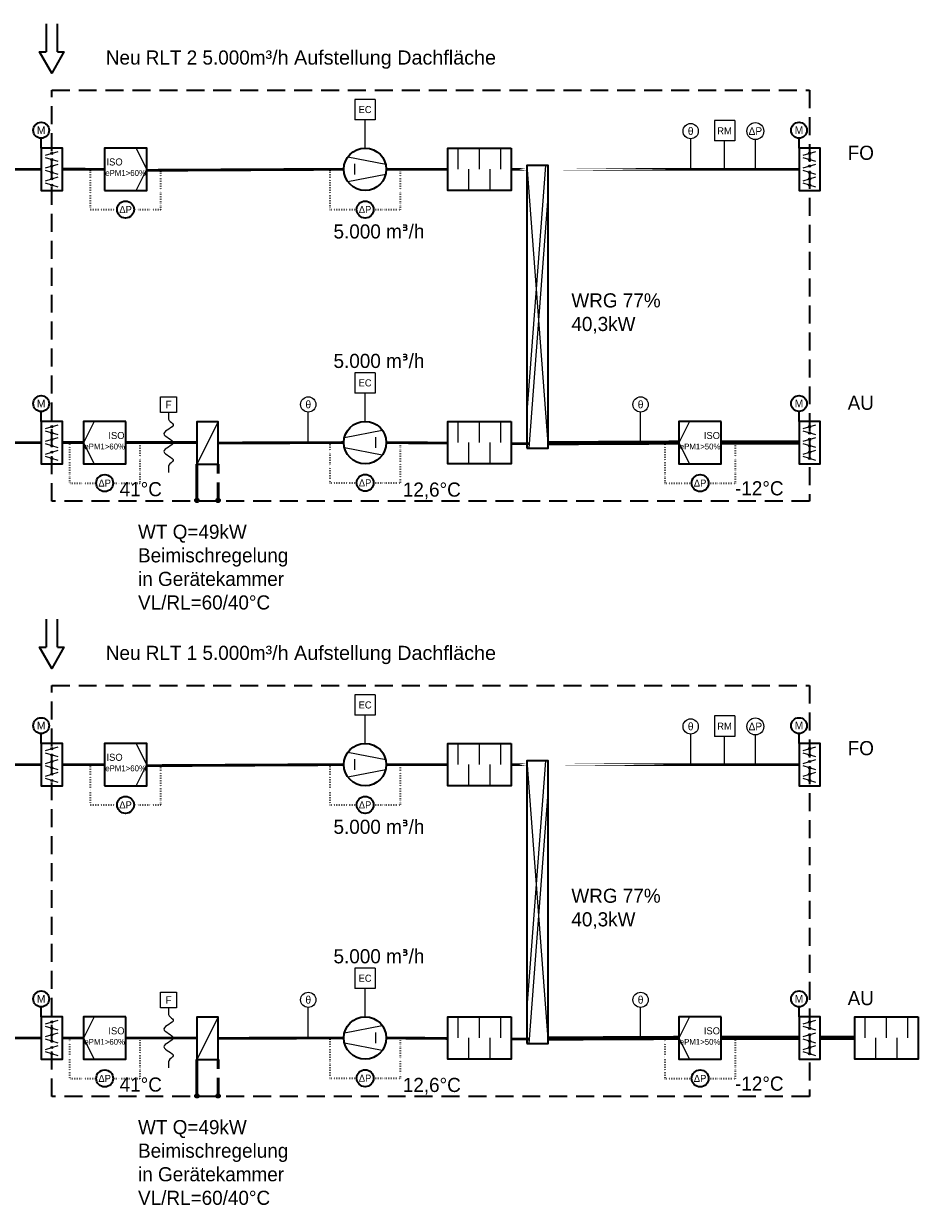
# Model space of a CAD drawing. Header units: millimetres. Extents: x 442 to 2976, y -308 to 276.
# Tile 5 of 5: x 2659 to 2976, y -308 to 112. Entities that reach past the tile are written whole.
import ezdxf
from ezdxf.enums import TextEntityAlignment as Align

# ---------------------------------------------------------------- set-up
doc = ezdxf.new("R2010")
doc.units = ezdxf.units.MM
for name, pattern in [('DASHED2', [9.525, 6.35, -3.175]), ('DOT2', [3.175, 0, -3.175]), ('HIDDEN', [9.525, 6.35, -3.175])]:
    doc.linetypes.add(name, pattern=pattern)
for name, color, linetype, lineweight in [('Pi_lü_ab_ka_00_gelb', 32, 'Continuous', 35), ('Pi_lü_au_ka_00_grün', 73, 'Continuous', 35), ('Pi_lü_Beschriftung', 43, 'Continuous', 25), ('Pi_lü_fo_ka_00_gelb', 32, 'Continuous', 35), ('Pi_lü_zu_ge_00_blau', 153, 'Continuous', 35), ('Pi_lü_zu_ge_00_rot', 153, 'Continuous', 35), ('Pi_lü_zu_ka_00_rot', 232, 'Continuous', 35), ('PI_THRL_Heizungsleitung-Rücklauf', 140, 'DASHED2', 50), ('PI_THRLAP_Heizungsleitung-Rücklauf-Anschlußpunkt', 43, 'Continuous', 25), ('PI_THVL_Heizungsleitung-Vorlauf', 230, 'Continuous', 50), ('PI_THVLAP_Heizungsleitung-Vorlauf-Anschlußpunkt', 43, 'Continuous', 25)]:
    doc.layers.add(name, color=color, linetype=linetype, lineweight=lineweight)
doc.styles.add('Arial', font='arial.ttf', dxfattribs={"width": 0.95, "height": 1.8})
doc.styles.add('GREEKS', font='greekc.shx')

# ---------------------------------------------------------------- blocks, each defined once
blk = doc.blocks.new('Schaldämpfer')
blk.add_lwpolyline([(0, -5), (0, 5), (15, 5), (15, -5)], close=True)
at = {"color": 7, "lineweight": 25}
for points in [[(5, 5), (5, 0)], [(10, 5), (10, 0)], [(2.5, 0), (2.5, -5)], [(7.5, 0), (7.5, -5)], [(12.5, 0), (12.5, -5)]]:
    blk.add_lwpolyline(points, dxfattribs=at)
blk = doc.blocks.new('Jalousieklappe')
at = {"lineweight": 18}
h = blk.add_hatch(color=7, dxfattribs=at)
edge = h.paths.add_edge_path()
edge.add_arc((2.5, 3.75), 0.25, 0, 360)
edge = h.paths.add_edge_path()
edge.add_arc((2.5, 2.25), 0.25, 0, 360)
edge = h.paths.add_edge_path()
edge.add_arc((2.5, 0.75), 0.25, 0, 360)
edge = h.paths.add_edge_path()
edge.add_arc((2.5, -0.75), 0.25, 0, 360)
edge = h.paths.add_edge_path()
edge.add_arc((2.5, -2.25), 0.25, 0, 360)
edge = h.paths.add_edge_path()
edge.add_arc((2.5, -3.75), 0.25, 0, 360)
at = {"color": 7, "lineweight": 25}
for p, q in [((1, 4.2), (4, 3.3)), ((4, 2.7), (1, 1.8)), ((1, 1.2), (4, 0.3)), ((4, -0.3), (1, -1.2)), ((1, -1.8), (4, -2.7)), ((4, -3.3), (1, -4.2))]:
    blk.add_line(p, q, dxfattribs=at)
blk.add_lwpolyline([(5, -5), (5, 5), (0, 5), (0, -5)], close=True)
at = {"color": 7, "lineweight": 18}
for centre in [(2.5, 3.75), (2.5, 2.25), (2.5, 0.75), (2.5, -0.75), (2.5, -2.25), (2.5, -3.75)]:
    blk.add_circle(centre, 0.25, dxfattribs=at)
blk = doc.blocks.new('Antrieb-durch-Motor')
blk.add_line((0, 0), (0, 2.33))
blk.add_circle((0, 4.2), 1.87)
at = {"color": 43, "lineweight": 25, "style": 'Arial', "width": 0.95}
blk.add_attdef('ART', text='', height=1.8, dxfattribs=at).set_placement((0, 4.2), align=Align.MIDDLE_CENTER)
blk = doc.blocks.new('Ventilator-Radial')
at = {"color": 7, "lineweight": 25}
for p, q in [((0.96, 2.94), (9.85, 1.23)), ((2.5, 1.25), (2.5, -1.25)), ((9.85, -1.23), (0.96, -2.94))]:
    blk.add_line(p, q, dxfattribs=at)
blk.add_circle((5, 0), 5)
blk = doc.blocks.new('wrg-Luft-Wasser')
at = {"color": 7, "lineweight": 25}
for p, q in [((0, 5), (5, -5)), ((0, -3.884), (4.442, 5)), ((0.558, -5), (5, 3.884))]:
    blk.add_line(p, q, dxfattribs=at)
blk.add_lwpolyline([(0, -5), (5, -5), (5, 5), (0, 5)], close=True)
blk = doc.blocks.new('erhitzer')
at = {"color": 7, "lineweight": 25}
blk.add_line((5, 5), (0, -5), dxfattribs=at)
blk.add_lwpolyline([(0, -5), (5, -5), (5, 5), (0, 5)], close=True)
blk = doc.blocks.new('Anschlusspunkt')
h = blk.add_hatch(color=41)
edge = h.paths.add_edge_path()
edge.add_arc((0, 0), 0.5, 0, 360)
blk.add_circle((0, 0), 0.5)
blk = doc.blocks.new('Fühler-Temperatur')
blk.add_line((0, 0), (0, -7.2))
blk.add_circle((0, -9), 1.8)
at = {"color": 7, "lineweight": 25, "style": 'GREEKS'}
blk.add_attdef('ART', text='', height=1.8, dxfattribs=at).set_placement((0, -9), align=Align.MIDDLE_CENTER)
blk = doc.blocks.new('Fühler-druck')
blk.add_line((0, 0), (0, -7))
blk.add_circle((0, -9), 2)
at = {"color": 7, "style": 'GREEKS'}
blk.add_attdef('ART', text='', height=1.8, dxfattribs=at).set_placement((0, -9), align=Align.MIDDLE_CENTER)
blk = doc.blocks.new('Kanaltemperatur-Frostschutzwächter')
blk.add_line((0, -5.72), (0, -7.07))
blk.add_lwpolyline([(-1.86, 10.8), (1.87, 10.8), (1.87, 7.07), (-1.86, 7.07)], close=True)
blk.add_lwpolyline([(0, 7.07), (0, 5.5)])
blk.add_spline([(0, 5.5), (0.17, 5.2), (1.1, 4.24), (-1.1, 2.12), (1.1, -0.01), (-1.1, -2.13), (1.1, -4.25), (0.09, -5.37), (0, -5.72)], degree=3)
at = {"color": 7, "lineweight": 25, "style": 'Arial', "width": 0.95, "flags": 8}
blk.add_attdef('BEZEICHNUNG', text='', height=1.8, dxfattribs=at).set_placement((0, 8.94), align=Align.MIDDLE_CENTER)

msp = doc.modelspace()

# ---------------------------------------------------------------- linework, layer by layer
for p, q in [((2776.43, 84.77), (2776.43, 77.57)), ((2783.63, 84.77), (2776.43, 84.77)), ((2783.63, 84.77), (2783.63, 77.57)), ((2783.63, 77.57), (2776.43, 77.57)), ((2780.03, 67.57), (2780.03, 77.57)), ((2903.56, 77.27), (2903.56, 70.07)), ((2910.76, 77.27), (2903.56, 77.27)), ((2910.76, 77.27), (2910.76, 70.07)), ((2910.76, 70.07), (2903.56, 70.07)), ((2907.16, 60.07), (2907.16, 70.07)), ((2776.43, -11.92), (2776.43, -19.12)), ((2783.63, -11.92), (2776.43, -11.92)), ((2783.63, -11.92), (2783.63, -19.12)), ((2783.63, -19.12), (2776.43, -19.12)), ((2780.03, -29.12), (2780.03, -19.12)), ((2776.43, -125.85), (2776.43, -133.05)), ((2783.63, -125.85), (2776.43, -125.85)), ((2783.63, -125.85), (2783.63, -133.05)), ((2783.63, -133.05), (2776.43, -133.05)), ((2780.03, -143.05), (2780.03, -133.05)), ((2903.56, -133.35), (2903.56, -140.55)), ((2910.76, -133.35), (2903.56, -133.35)), ((2910.76, -133.35), (2910.76, -140.55)), ((2910.76, -140.55), (2903.56, -140.55)), ((2907.16, -150.55), (2907.16, -140.55)), ((2776.43, -222.54), (2776.43, -229.74)), ((2783.63, -222.54), (2776.43, -222.54)), ((2783.63, -222.54), (2783.63, -229.74)), ((2783.63, -229.74), (2776.43, -229.74)), ((2780.03, -239.74), (2780.03, -229.74))]:
    msp.add_line(p, q)
at = {"color": 7, "lineweight": 25}
for points in [[(2699.07, 52.57), (2702.82, 60.07), (2699.07, 67.57)], [(2684.17, -29.19), (2680.42, -36.69), (2684.17, -44.19)], [(2894.77, -29.19), (2891.02, -36.69), (2894.77, -44.19)], [(2699.07, -158.05), (2702.82, -150.55), (2699.07, -143.05)], [(2684.17, -239.81), (2680.42, -247.31), (2684.17, -254.81)], [(2894.77, -239.81), (2891.02, -247.31), (2894.77, -254.81)]]:
    msp.add_lwpolyline(points, dxfattribs=at)
at = {"layer": 'Pi_lü_ab_ka_00_gelb', "const_width": 1}
for points in [[(2772.53, 60.07), (2702.82, 59.7)], [(2809.24, 60.07), (2787.53, 60.07)], [(2772.53, -150.55), (2702.82, -150.92)], [(2809.24, -150.55), (2787.53, -150.55)]]:
    msp.add_lwpolyline(points, dxfattribs=at)
at = {"layer": 'Pi_lü_au_ka_00_grün', "const_width": 1.5}
for points in [[(2891.02, -36.62), (2844.63, -36.84)], [(2933.5, -36.62), (2906.06, -36.62)], [(2891.02, -247.24), (2844.63, -247.46)], [(2933.5, -247.24), (2906.06, -247.24)], [(2953.2, -247.24), (2941, -247.24)]]:
    msp.add_lwpolyline(points, dxfattribs=at)
at = {"layer": 'Pi_lü_fo_ka_00_gelb', "color": 1}
for p, q in [((2667.2, 111.57), (2667.2, 101.57)), ((2671.2, 101.57), (2671.2, 111.57)), ((2667.2, -99.05), (2667.2, -109.05)), ((2671.2, -109.05), (2671.2, -99.05))]:
    msp.add_line(p, q, dxfattribs=at)
for points in [[(2671.2, 101.57), (2673.53, 101.57), (2669.2, 94.07), (2664.87, 101.57), (2667.2, 101.57)], [(2671.2, -109.05), (2673.53, -109.05), (2669.2, -116.55), (2664.87, -109.05), (2667.2, -109.05)]]:
    msp.add_lwpolyline(points, dxfattribs=at)
at = {"layer": 'Pi_lü_fo_ka_00_gelb', "color": 253, "const_width": 1}
for points in [[(2665.45, 60.07), (2452.67, 60.07), (2452.67, 45.07)], [(2665.45, -150.55), (2452.67, -150.55), (2452.67, -165.55)]]:
    msp.add_lwpolyline(points, dxfattribs=at)
at = {"layer": 'Pi_lü_fo_ka_00_gelb', "const_width": 1}
for points in [[(2687.82, 60.07), (2672.98, 60.08)], [(2687.82, -150.55), (2672.98, -150.54)]]:
    msp.add_lwpolyline(points, dxfattribs=at)
at = {"layer": 'Pi_lü_fo_ka_00_gelb', "const_width": 1, "flags": 128}
for points in [[(2837.26, 60.07), (2831.74, 60.07)], [(2844.76, 60.07), (2933.5, 60.07)], [(2837.26, -150.55), (2831.74, -150.55)], [(2844.76, -150.55), (2933.5, -150.55)]]:
    msp.add_lwpolyline(points, close=True, dxfattribs=at)
at = {"layer": 'Pi_lü_zu_ge_00_blau', "linetype": 'HIDDEN'}
for points in [[(2669.2, 88.04), (2937.25, 88.04), (2937.25, -57.33), (2669.2, -57.33)], [(2669.2, -122.58), (2937.25, -122.58), (2937.25, -267.95), (2669.2, -267.95)]]:
    msp.add_lwpolyline(points, close=True, dxfattribs=at)
at = {"layer": 'Pi_lü_zu_ge_00_blau'}
for points in [[(2687.82, 52.57), (2702.82, 52.57), (2702.82, 67.57), (2687.82, 67.57)], [(2695.42, -29.19), (2680.42, -29.19), (2680.42, -44.19), (2695.42, -44.19)], [(2906.02, -29.19), (2891.02, -29.19), (2891.02, -44.19), (2906.02, -44.19)], [(2687.82, -158.05), (2702.82, -158.05), (2702.82, -143.05), (2687.82, -143.05)], [(2695.42, -239.81), (2680.42, -239.81), (2680.42, -254.81), (2695.42, -254.81)], [(2906.02, -239.81), (2891.02, -239.81), (2891.02, -254.81), (2906.02, -254.81)]]:
    msp.add_lwpolyline(points, close=True, dxfattribs=at)
at = {"layer": 'Pi_lü_zu_ge_00_blau', "linetype": 'DOT2', "ltscale": 0.15}
for points in [[(2682.82, 60.07), (2682.82, 45.82), (2692.32, 45.82)], [(2698.32, 45.82), (2707.82, 45.82), (2707.82, 60.07)], [(2767.53, 60.07), (2767.53, 45.82), (2777.03, 45.82)], [(2783.03, 45.82), (2792.53, 45.82), (2792.53, 60.07)], [(2675.42, -36.69), (2675.42, -50.94), (2684.92, -50.94)], [(2690.92, -50.94), (2700.42, -50.94), (2700.42, -36.69)], [(2767.53, -36.62), (2767.53, -50.87), (2777.03, -50.87)], [(2783.03, -50.87), (2792.53, -50.87), (2792.53, -36.62)], [(2886.02, -36.69), (2886.02, -50.94), (2895.52, -50.94)], [(2901.52, -50.94), (2911.02, -50.94), (2911.02, -36.69)], [(2682.82, -150.55), (2682.82, -164.8), (2692.32, -164.8)], [(2698.32, -164.8), (2707.82, -164.8), (2707.82, -150.55)], [(2767.53, -150.55), (2767.53, -164.8), (2777.03, -164.8)], [(2783.03, -164.8), (2792.53, -164.8), (2792.53, -150.55)], [(2767.53, -247.24), (2767.53, -261.49), (2777.03, -261.49)], [(2783.03, -261.49), (2792.53, -261.49), (2792.53, -247.24)], [(2675.42, -247.31), (2675.42, -261.56), (2684.92, -261.56)], [(2690.92, -261.56), (2700.42, -261.56), (2700.42, -247.31)], [(2886.02, -247.31), (2886.02, -261.56), (2895.52, -261.56)], [(2901.52, -261.56), (2911.02, -261.56), (2911.02, -247.31)]]:
    msp.add_lwpolyline(points, dxfattribs=at)
at = {"layer": 'Pi_lü_zu_ge_00_blau'}
for centre in [(2695.32, 45.82), (2780.03, 45.82), (2687.92, -50.94), (2780.03, -50.87), (2898.52, -50.94), (2695.32, -164.8), (2780.03, -164.8), (2687.92, -261.56), (2780.03, -261.49), (2898.52, -261.56)]:
    msp.add_circle(centre, 3, dxfattribs=at)
at = {"layer": 'Pi_lü_zu_ka_00_rot', "color": 253, "const_width": 1}
for points in [[(2477.69, -36.63), (2665.45, -36.63)], [(2477.69, -247.24), (2665.45, -247.24)]]:
    msp.add_lwpolyline(points, dxfattribs=at)
at = {"layer": 'Pi_lü_zu_ka_00_rot', "const_width": 1}
for points in [[(2672.98, -36.62), (2680.42, -36.62)], [(2695.42, -36.62), (2720.55, -36.62)], [(2728.05, -36.77), (2772.53, -36.62)], [(2787.53, -36.62), (2809.24, -36.8)], [(2831.74, -36.99), (2838.21, -37.04)], [(2672.98, -247.24), (2680.42, -247.24)], [(2695.42, -247.24), (2720.55, -247.24)], [(2728.05, -247.39), (2772.53, -247.24)], [(2787.53, -247.24), (2809.24, -247.42)], [(2831.74, -247.61), (2838.21, -247.66)]]:
    msp.add_lwpolyline(points, dxfattribs=at)
at = {"layer": 'PI_THRL_Heizungsleitung-Rücklauf'}
for p, q in [((2728.05, -57.11), (2728.05, -44.27)), ((2728.05, -267.73), (2728.05, -254.89))]:
    msp.add_line(p, q, dxfattribs=at)
at = {"layer": 'PI_THVL_Heizungsleitung-Vorlauf'}
for p, q in [((2720.55, -57.11), (2720.55, -44.27)), ((2720.55, -267.73), (2720.55, -254.89))]:
    msp.add_line(p, q, dxfattribs=at)

# ---------------------------------------------------------------- block references
ref = msp.add_blockref('Fühler-Temperatur', (2895.19, 60.07), dxfattribs=dict(xscale=1.5, yscale=1.5, zscale=1.5, rotation=180))
ref.add_attrib('ART', 'q', dxfattribs={"color": 7, "lineweight": 25, "height": 2.7, "style": 'GREEKS'}).set_placement((2895.19, 73.57), align=Align.MIDDLE_CENTER)
ref = msp.add_blockref('Fühler-druck', (2918.06, 60.07), dxfattribs=dict(xscale=1.5, yscale=1.5, zscale=1.5, rotation=180))
ref.add_attrib('ART', 'DR', dxfattribs={"color": 7, "height": 2.7, "style": 'GREEKS'}).set_placement((2918.06, 73.57), align=Align.MIDDLE_CENTER)
at = {"xscale": 1.5, "yscale": 1.5, "zscale": 1.5}
for p in [(2710.5, -36.61), (2710.5, -247.23)]:
    msp.add_blockref('Kanaltemperatur-Frostschutzwächter', p, dxfattribs=at).add_auto_attribs({'BEZEICHNUNG': 'F'})
ref = msp.add_blockref('Fühler-Temperatur', (2759.93, -36.64), dxfattribs=dict(xscale=1.5, yscale=1.5, zscale=1.5, rotation=180))
ref.add_attrib('ART', 'q', dxfattribs={"color": 7, "lineweight": 25, "height": 2.7, "style": 'GREEKS'}).set_placement((2759.93, -23.14), align=Align.MIDDLE_CENTER)
ref = msp.add_blockref('Fühler-Temperatur', (2877.48, -36.64), dxfattribs=dict(xscale=1.5, yscale=1.5, zscale=1.5, rotation=180))
ref.add_attrib('ART', 'q', dxfattribs={"color": 7, "lineweight": 25, "height": 2.7, "style": 'GREEKS'}).set_placement((2877.48, -23.14), align=Align.MIDDLE_CENTER)
ref = msp.add_blockref('Fühler-druck', (2918.06, -150.55), dxfattribs=dict(xscale=1.5, yscale=1.5, zscale=1.5, rotation=180))
ref.add_attrib('ART', 'DR', dxfattribs={"color": 7, "height": 2.7, "style": 'GREEKS'}).set_placement((2918.06, -137.05), align=Align.MIDDLE_CENTER)
ref = msp.add_blockref('Fühler-Temperatur', (2895.19, -150.55), dxfattribs=dict(xscale=1.5, yscale=1.5, zscale=1.5, rotation=180))
ref.add_attrib('ART', 'q', dxfattribs={"color": 7, "lineweight": 25, "height": 2.7, "style": 'GREEKS'}).set_placement((2895.19, -137.05), align=Align.MIDDLE_CENTER)
ref = msp.add_blockref('Fühler-Temperatur', (2759.93, -247.26), dxfattribs=dict(xscale=1.5, yscale=1.5, zscale=1.5, rotation=180))
ref.add_attrib('ART', 'q', dxfattribs={"color": 7, "lineweight": 25, "height": 2.7, "style": 'GREEKS'}).set_placement((2759.93, -233.76), align=Align.MIDDLE_CENTER)
ref = msp.add_blockref('Fühler-Temperatur', (2877.48, -247.26), dxfattribs=dict(xscale=1.5, yscale=1.5, zscale=1.5, rotation=180))
ref.add_attrib('ART', 'q', dxfattribs={"color": 7, "lineweight": 25, "height": 2.7, "style": 'GREEKS'}).set_placement((2877.48, -233.76), align=Align.MIDDLE_CENTER)
at = {"layer": 'Pi_lü_zu_ge_00_blau', "xscale": 1.5, "yscale": 1.5, "zscale": 1.5}
for p in [(2665.45, 67.57), (2933.5, 67.57), (2665.45, -29.13), (2933.5, -29.12), (2665.45, -143.05), (2933.5, -143.05), (2665.45, -239.74), (2933.5, -239.74)]:
    msp.add_blockref('Antrieb-durch-Motor', p, dxfattribs=at).add_auto_attribs({'ART': 'M'})
at = {"layer": 'Pi_lü_zu_ge_00_blau', "xscale": 1.5, "yscale": 1.5, "zscale": 1.5, "rotation": 180}
for name, p in [('Jalousieklappe', (2672.95, 60.07)), ('Schaldämpfer', (2831.74, 60.07)), ('Jalousieklappe', (2941, 60.07)), ('Jalousieklappe', (2672.95, -36.63)), ('Ventilator-Radial', (2787.53, -36.62)), ('Schaldämpfer', (2831.74, -36.62)), ('Jalousieklappe', (2941, -36.62)), ('Jalousieklappe', (2672.95, -150.55)), ('Schaldämpfer', (2831.74, -150.55)), ('Jalousieklappe', (2941, -150.55)), ('Jalousieklappe', (2672.95, -247.24)), ('Ventilator-Radial', (2787.53, -247.24)), ('Schaldämpfer', (2831.74, -247.24)), ('Jalousieklappe', (2941, -247.24)), ('Schaldämpfer', (2975.7, -247.24))]:
    msp.add_blockref(name, p, dxfattribs=at)
at = {"layer": 'Pi_lü_zu_ge_00_blau', "xscale": 1.5, "yscale": 1.5, "zscale": 1.5}
for name, p in [('Ventilator-Radial', (2772.53, 60.07)), ('erhitzer', (2720.55, -36.77)), ('Ventilator-Radial', (2772.53, -150.55)), ('erhitzer', (2720.55, -247.39))]:
    msp.add_blockref(name, p, dxfattribs=at)
at = {"layer": 'Pi_lü_zu_ge_00_rot', "xscale": 1.5, "yscale": 10, "zscale": 1.5}
for p in [(2837.26, 11.42), (2837.26, -199.2)]:
    msp.add_blockref('wrg-Luft-Wasser', p, dxfattribs=at)
at = {"layer": 'PI_THRLAP_Heizungsleitung-Rücklauf-Anschlußpunkt', "color": 253, "xscale": 1.5, "yscale": 1.5, "zscale": 1.5, "rotation": 89.99999999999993}
for p in [(2728.05, -57.11), (2728.05, -267.73)]:
    msp.add_blockref('Anschlusspunkt', p, dxfattribs=at)
at = {"layer": 'PI_THVLAP_Heizungsleitung-Vorlauf-Anschlußpunkt', "color": 253, "xscale": 1.5, "yscale": 1.5, "zscale": 1.5, "rotation": 89.99999999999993}
for p in [(2720.55, -57.11), (2720.55, -267.73)]:
    msp.add_blockref('Anschlusspunkt', p, dxfattribs=at)

# ---------------------------------------------------------------- texts
at = {"char_height": 2.5, "attachment_point": 5, "style": 'Arial'}
for s, width, insert in [('EC', 7.2, (2780.03, 81.17)), ('RM', 7.2, (2907.16, 73.67)), ('ISO', 7.2, (2691.42, 62.64)), ('\\pxsm1;{\\H0.83333x;ePM1>60%}', 16.6005, (2695.32, 58.74)), ('ΔP', 7.2, (2695.32, 45.82)), ('ΔP', 7.2, (2780.03, 45.82)), ('EC', 7.2, (2780.03, -15.52)), ('ISO', 7.2, (2692.09, -34.13)), ('ISO', 7.2, (2902.69, -34.13)), ('\\pxsm1;{\\H0.83333x;ePM1>60%}', 16.6005, (2687.92, -38.03)), ('\\pxsm1;{\\H0.83333x;ePM1>50%}', 16.6005, (2898.52, -38.03)), ('ΔP', 7.2, (2687.92, -50.94)), ('ΔP', 7.2, (2780.03, -50.87)), ('ΔP', 7.2, (2898.52, -50.94)), ('EC', 7.2, (2780.03, -129.45)), ('RM', 7.2, (2907.16, -136.95)), ('\\pxsm1;{\\H0.83333x;ePM1>60%}', 16.6005, (2695.32, -151.88)), ('ISO', 7.2, (2691.42, -147.98)), ('ΔP', 7.2, (2695.32, -164.8)), ('ΔP', 7.2, (2780.03, -164.8)), ('EC', 7.2, (2780.03, -226.14)), ('ISO', 7.2, (2692.09, -244.75)), ('ISO', 7.2, (2902.69, -244.75)), ('\\pxsm1;{\\H0.83333x;ePM1>60%}', 16.6005, (2687.92, -248.65)), ('\\pxsm1;{\\H0.83333x;ePM1>50%}', 16.6005, (2898.52, -248.65)), ('ΔP', 7.2, (2687.92, -261.56)), ('ΔP', 7.2, (2780.03, -261.49)), ('ΔP', 7.2, (2898.52, -261.56))]:
    msp.add_mtext_dynamic_manual_height_columns(s, width=width, gutter_width=12.5, heights=[0], dxfattribs=dict(at, insert=insert))
at = {"layer": 'Pi_lü_Beschriftung', "char_height": 5, "attachment_point": 1}
for s, width, gutter_width, heights, insert in [('Neu RLT 2 5.000m{\\fArial|b0|i0|c0|p34;³/h Aufstellung Dachfläche}', 189.1167, 9, [6.56], (2688.32, 102.11)), ('FO', 24.8264, 9, [0], (2950.71, 68.4)), ('5.000 m{\\fISOCPEUR|b0|i0|c0|p34;³}/h', 48.7982, 9, [0], (2768.86, 40.58)), ('WRG 77%\\P40,3kW', 48.7982, 9, [0], (2852.99, 16.18)), ('5.000 m{\\fISOCPEUR|b0|i0|c0|p34;³}/h', 48.7982, 9, [0], (2768.86, -5.23)), ('AU', 24.8264, 9, [0], (2950.71, -20.03)), ('-12°C', 189.1167, 0, [34.27], (2910.87, -50.29)), ('41°C', 189.1167, 0, [34.27], (2693.21, -50.61)), ('12,6°C', 189.1167, 0, [34.27], (2793.36, -50.75)), ('WT Q=49kW\\PBeimischregelung \\Pin Gerätekammer\\PVL/RL=60/40°C', 189.1167, 0, [34.27], (2699.72, -65.67)), ('Neu RLT 1 5.000m{\\fArial|b0|i0|c0|p34;³/h Aufstellung Dachfläche}', 189.1167, 9, [6.56], (2688.32, -108.52)), ('FO', 24.8264, 9, [0], (2950.71, -142.22)), ('5.000 m{\\fISOCPEUR|b0|i0|c0|p34;³}/h', 48.7982, 9, [0], (2768.86, -170.04)), ('WRG 77%\\P40,3kW', 48.7982, 9, [0], (2852.99, -194.44)), ('5.000 m{\\fISOCPEUR|b0|i0|c0|p34;³}/h', 48.7982, 9, [0], (2768.86, -215.85)), ('AU', 24.8264, 9, [0], (2950.71, -230.65)), ('41°C', 189.1167, 0, [34.27], (2693.21, -261.23)), ('12,6°C', 189.1167, 0, [34.27], (2793.36, -261.37)), ('-12°C', 189.1167, 0, [34.27], (2910.87, -260.91)), ('WT Q=49kW\\PBeimischregelung \\Pin Gerätekammer\\PVL/RL=60/40°C', 189.1167, 0, [34.27], (2699.72, -276.29))]:
    msp.add_mtext_dynamic_manual_height_columns(s, width=width, gutter_width=gutter_width, heights=heights, dxfattribs=dict(at, insert=insert))

doc.saveas('drawing.dxf')
